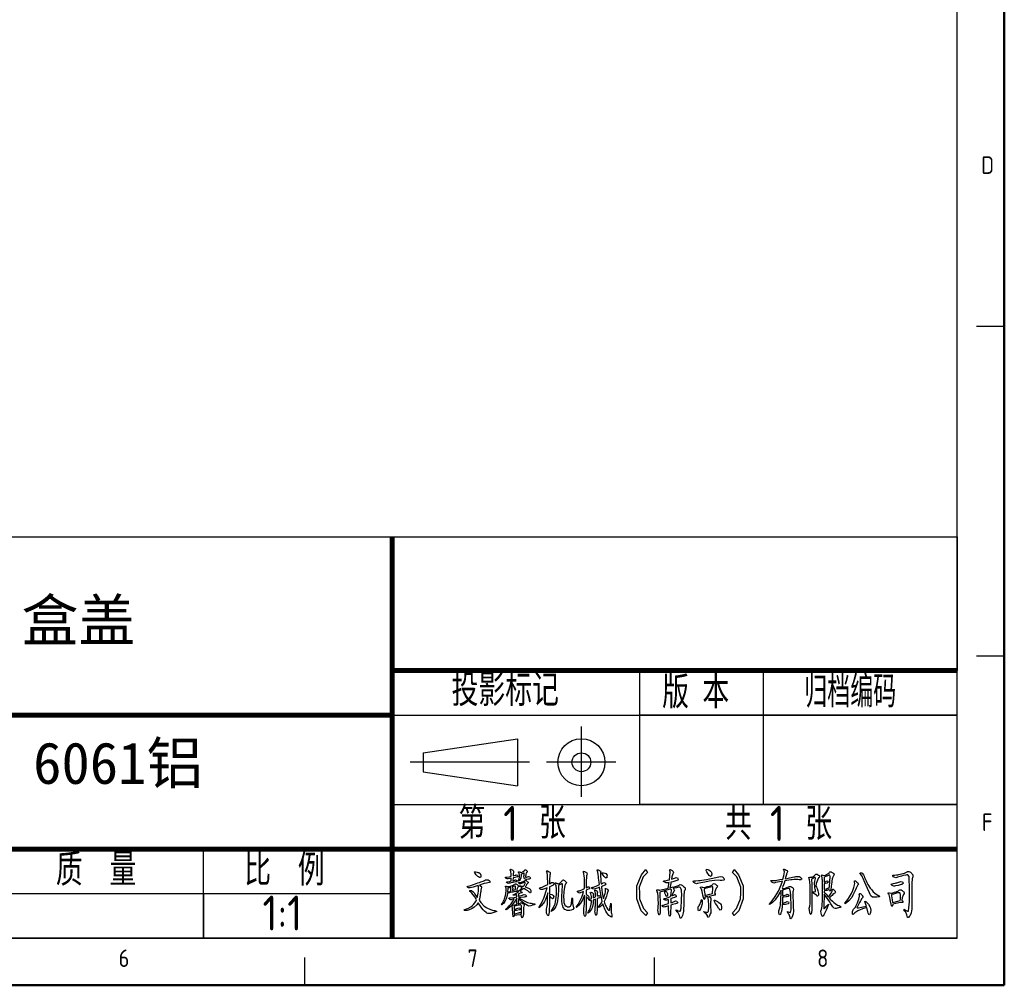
# Model space of a CAD drawing. Header units: millimetres. Extents: x 988 to 2668, y 368 to 1556.
# Tile 3 of 7: x 2077 to 2668, y 368 to 948. Entities that reach past the tile are written whole.
import ezdxf

# ---------------------------------------------------------------- set-up
doc = ezdxf.new("R2010")
doc.units = ezdxf.units.MM
doc.layers.add('10', color=7, linetype='Continuous')
doc.styles.add('LONG', font='gbenor.shx', dxfattribs={"bigfont": 'gbcbig.shx'})

msp = doc.modelspace()

# ---------------------------------------------------------------- linework, layer by layer
at = {"linetype": 'Continuous', "lineweight": 50}
for p, q in [((2668.11, 368.26), (2668.11, 1556.14)), ((988.11, 368.26), (2668.11, 368.26)), ((988.11, 368.26), (2668.11, 368.26))]:
    msp.add_line(p, q, dxfattribs=at)
at = {"color": 7, "linetype": 'Continuous'}
for p, q in [((2639.83, 396.55), (2639.83, 1527.86)), ((1621.64, 637.69), (2639.83, 637.69)), ((2449.29, 476.93), (2449.29, 557.31)), ((2523.54, 476.93), (2523.54, 557.31)), ((2300.43, 530.52), (2639.83, 530.52)), ((2639.83, 530.52), (2449.29, 530.52)), ((2449.29, 476.93), (2449.29, 530.52)), ((2523.54, 476.93), (2523.54, 530.52)), ((2319.16, 507.9), (2375.7, 516.38)), ((2375.7, 516.38), (2375.7, 488.11)), ((2319.16, 507.9), (2319.16, 496.6)), ((2319.16, 496.6), (2375.7, 488.11)), ((2300.43, 476.93), (2639.83, 476.93)), ((2639.83, 476.93), (2449.29, 476.93)), ((2187.3, 396.55), (2187.3, 450.13)), ((1621.64, 423.34), (2300.43, 423.34)), ((2187.3, 423.34), (2187.3, 396.55)), ((2187.3, 423.34), (2187.3, 396.55)), ((1101.24, 396.55), (2639.83, 396.55))]:
    msp.add_line(p, q, dxfattribs=at)
at = {"color": 2, "linetype": 'Continuous'}
for p, q in [((2651.31, 764.22), (2668.11, 764.22)), ((2300.43, 637.69), (2300.43, 557.31)), ((2300.43, 637.69), (2300.43, 530.52)), ((2639.83, 637.69), (2639.83, 557.31)), ((2651.31, 566.24), (2668.11, 566.24)), ((2300.43, 557.31), (2639.83, 557.31)), ((1961.04, 530.52), (2300.43, 530.52)), ((1961.04, 530.52), (2300.43, 530.52)), ((2300.43, 530.52), (2300.43, 450.13)), ((2639.83, 476.93), (2639.83, 530.52)), ((1961.04, 450.13), (2300.43, 450.13)), ((2074.17, 423.34), (2187.3, 423.34)), ((2187.3, 423.34), (2300.43, 423.34)), ((2300.43, 423.34), (2300.43, 396.55)), ((2074.17, 396.55), (2187.3, 396.55)), ((2187.3, 396.55), (2300.43, 396.55)), ((2248.11, 368.26), (2248.11, 385.06)), ((2458.11, 368.26), (2458.11, 385.06))]:
    msp.add_line(p, q, dxfattribs=at)
at = {"color": 1, "linetype": 'Continuous'}
for p, q in [((2414.24, 481.4), (2414.25, 523.79)), ((2382.91, 502.25), (2311.27, 502.25)), ((2434.83, 502.25), (2393.24, 502.25))]:
    msp.add_line(p, q, dxfattribs=at)
msp.add_line((2639.83, 396.55), (1621.64, 396.55))
at = {"color": 7, "linetype": 'Continuous', "const_width": 2.98}
for points in [[(2300.43, 396.55), (2300.43, 637.69)], [(2300.43, 557.31), (2639.83, 557.31)], [(1621.64, 530.52), (2300.43, 530.52)], [(1961.04, 450.13), (2639.83, 450.13)]]:
    msp.add_lwpolyline(points, dxfattribs=at)
at = {"color": 7, "linetype": 'Continuous'}
for radius in [14.13, 5.65]:
    msp.add_circle((2414.15, 502.25), radius, dxfattribs=at)
at = {"layer": '10'}
for points in [[(2373.02, 431.23), (2373.52, 431.29), (2374.21, 431.45), (2374.41, 431.55), (2374.61, 431.64), (2375.06, 431.45), (2375.31, 431.16), (2375.56, 430.87), (2375.42, 430.52), (2375.04, 430.46), (2374.66, 430.39), (2373.67, 430.2), (2373.07, 430.07), (2372.46, 429.95), (2371.39, 429.69), (2370.92, 429.56), (2370.45, 429.43), (2369.73, 429.56), (2369.48, 429.82), (2369.24, 430.07), (2369.33, 430.36), (2369.66, 430.39), (2370, 430.43), (2371.19, 430.71), (2372.04, 430.97), (2372.04, 432.63), (2371.27, 432.44), (2370.22, 432.22), (2369.93, 432.19), (2369.64, 432.15), (2369.06, 432.38), (2368.76, 432.63), (2368.47, 432.89), (2368.56, 433.18), (2368.94, 433.21), (2369.33, 433.24), (2370.87, 433.53), (2372.04, 433.79), (2371.99, 435), (2371.77, 436.67), (2371.59, 437.12), (2371.41, 437.56), (2371.5, 437.98), (2371.77, 437.95), (2372.04, 437.92), (2372.62, 437.66), (2372.93, 437.44), (2373.25, 437.21), (2373.47, 436.8), (2373.38, 436.6), (2373.29, 436.41), (2373.16, 435.13), (2373.11, 434.04), (2373.61, 434.17), (2374.41, 434.4), (2374.73, 434.49), (2375.04, 434.59), (2375.53, 434.43), (2375.71, 434.17), (2375.89, 433.91), (2375.89, 433.56), (2375.71, 433.47), (2375.53, 433.37), (2374.23, 433.08), (2373.11, 432.89), (2373.02, 431.23)], [(2377.95, 435.07), (2378, 434.17), (2377.82, 432.79), (2377.59, 432.31), (2377.37, 431.83), (2376.92, 431.19), (2376.7, 431.03), (2376.47, 430.87), (2376.41, 431.19), (2376.56, 431.67), (2376.72, 432.15), (2376.88, 433.21), (2376.88, 433.79), (2376.88, 434.43), (2376.7, 435.39), (2376.52, 435.71), (2376.34, 436.03), (2376.38, 436.35), (2376.61, 436.35), (2376.83, 436.35), (2377.33, 436.25), (2377.59, 436.16), (2377.86, 436.06), (2378.49, 436.16), (2378.85, 436.35), (2379.21, 436.54), (2379.72, 436.99), (2379.88, 437.24), (2380.04, 437.5), (2380.37, 437.69), (2380.55, 437.63), (2380.73, 437.56), (2381.14, 437.31), (2381.36, 437.12), (2381.58, 436.92), (2381.56, 436.41), (2381.31, 436.09), (2381.07, 435.77), (2380.78, 435.13), (2380.73, 434.81), (2380.69, 434.49), (2380.64, 433.85), (2380.64, 433.53), (2380.64, 433.27), (2381.23, 433.21), (2381.81, 433.4), (2382.39, 433.59), (2383.15, 433.43), (2383.33, 433.08), (2383.51, 432.73), (2383.24, 432.25), (2382.79, 432.12), (2382.35, 431.99), (2381.45, 431.9), (2381, 431.93), (2380.55, 431.96), (2379.97, 432.28), (2379.84, 432.57), (2379.7, 432.86), (2379.66, 433.75), (2379.75, 434.36), (2379.84, 434.97), (2379.79, 435.58), (2379.66, 435.58), (2379.52, 435.58), (2378.67, 435.32), (2377.95, 435.07)], [(2426, 429.18), (2426.27, 429.3), (2426.9, 429.62), (2427.26, 429.82), (2427.61, 430.01), (2428.24, 429.88), (2428.51, 429.56), (2428.78, 429.24), (2428.62, 428.7), (2428.2, 428.47), (2427.77, 428.25), (2426.76, 427.77), (2426.18, 427.51), (2426.45, 425.14), (2427.03, 421.56), (2427.35, 420.34), (2427.66, 421.11), (2428.11, 422.39), (2428.24, 422.9), (2428.38, 423.41), (2428.56, 424.31), (2428.6, 424.69), (2428.65, 425.08), (2428.62, 425.78), (2428.56, 426.1), (2428.49, 426.42), (2428.91, 426.46), (2429.41, 426.17), (2429.9, 425.88), (2430.26, 425.27), (2430.12, 424.95), (2429.99, 424.63), (2429.63, 423.51), (2429.41, 422.71), (2429.18, 421.91), (2428.38, 419.83), (2427.79, 418.55), (2428.06, 417.78), (2428.67, 416.31), (2429, 415.6), (2429.34, 414.9), (2430.01, 413.84), (2430.35, 413.49), (2430.68, 413.14), (2431.16, 413.59), (2431.29, 414.39), (2431.42, 415.19), (2431.67, 416.53), (2431.78, 417.08), (2431.9, 417.62), (2432.01, 416.82), (2432.01, 415.47), (2432.01, 414.13), (2432.12, 412.08), (2432.23, 411.38), (2432.34, 410.67), (2432.43, 409.71), (2432.41, 409.46), (2432.39, 409.2), (2431.76, 409.39), (2431.16, 409.84), (2430.55, 410.29), (2429.41, 411.73), (2428.87, 412.72), (2428.33, 413.71), (2427.39, 415.92), (2426.99, 417.14), (2426.4, 416.37), (2425.37, 415.38), (2424.93, 415.15), (2424.48, 414.93), (2424.45, 415.25), (2424.88, 415.79), (2425.31, 416.34), (2426.18, 417.84), (2426.63, 418.8), (2426.18, 420.79), (2425.42, 424.95), (2425.1, 427.13), (2424.34, 426.81), (2423.04, 426.33), (2422.51, 426.17), (2421.97, 426.01), (2421.03, 426.14), (2420.62, 426.42), (2420.22, 426.71), (2420.38, 427.1), (2420.94, 427.19), (2421.5, 427.29), (2423.49, 428.09), (2424.93, 428.79), (2424.75, 430.2), (2424.48, 432.67), (2424.39, 433.72), (2424.3, 434.78), (2424.01, 436.32), (2423.8, 436.8), (2423.6, 437.28), (2423.69, 437.69), (2423.98, 437.63), (2424.28, 437.56), (2424.93, 437.31), (2425.28, 437.12), (2425.64, 436.92), (2425.87, 436.48), (2425.73, 436.22), (2425.6, 435.96), (2425.55, 434.59), (2425.64, 433.47), (2425.73, 432.35), (2425.91, 430.2), (2426, 429.18)], [(2452.89, 437.76), (2453.88, 436.09), (2451.32, 433.4), (2448.86, 427.19), (2448.95, 423.67), (2448.99, 420.28), (2451.41, 414.39), (2453.79, 411.89), (2452.8, 410.22), (2450.07, 413.04), (2447.43, 420.15), (2447.52, 424.44), (2447.52, 427.96), (2450.2, 434.62), (2452.89, 437.76)], [(2468.22, 431.99), (2468.94, 432.19), (2470.13, 432.57), (2470.6, 432.76), (2471.07, 432.95), (2471.81, 432.79), (2472.08, 432.44), (2472.35, 432.09), (2472.01, 431.48), (2471.4, 431.23), (2470.8, 430.97), (2469.07, 430.46), (2467.95, 430.2), (2467.77, 429.37), (2467.46, 427.7), (2467.33, 426.87), (2468.67, 427.19), (2470.62, 427.67), (2471.23, 427.83), (2471.83, 427.99), (2472.79, 428.34), (2473.15, 428.54), (2473.51, 428.73), (2474.18, 428.7), (2474.5, 428.47), (2474.81, 428.25), (2475.55, 427.61), (2475.98, 427.19), (2476.4, 426.78), (2476.51, 425.82), (2476.2, 425.27), (2475.89, 424.73), (2475.57, 421.75), (2475.57, 419.32), (2475.57, 416.95), (2475.48, 413.68), (2475.39, 412.79), (2475.3, 411.89), (2474.83, 410.22), (2474.45, 409.46), (2474.07, 408.69), (2473.47, 408.69), (2473.24, 409.46), (2473.02, 410.22), (2472.23, 411.73), (2471.67, 412.46), (2471.11, 413.2), (2471.11, 413.65), (2471.67, 413.36), (2472.23, 413.07), (2473.02, 412.82), (2473.24, 412.85), (2473.47, 412.88), (2473.78, 413.46), (2473.87, 414), (2473.96, 414.55), (2474.12, 416.34), (2474.18, 417.59), (2474.25, 418.84), (2474.34, 421.04), (2474.36, 422.01), (2474.39, 422.97), (2474.32, 424.63), (2474.23, 425.33), (2474.14, 426.04), (2473.71, 426.87), (2473.38, 427), (2473.04, 427.13), (2472.23, 427.13), (2471.76, 427), (2471.29, 426.87), (2470.06, 426.55), (2469.3, 426.36), (2469.75, 425.98), (2469.99, 425.27), (2469.79, 424.95), (2469.59, 424.63), (2468.89, 423.16), (2468.4, 422.01), (2468.76, 422.13), (2469.45, 422.42), (2469.79, 422.58), (2470.13, 422.74), (2470.69, 422.58), (2470.91, 422.26), (2471.14, 421.94), (2470.96, 421.43), (2470.55, 421.24), (2470.15, 421.04), (2468.67, 420.53), (2467.59, 420.21), (2467.77, 419.83), (2467.91, 419.19), (2467.86, 418.93), (2467.82, 418.68), (2467.77, 418.1), (2467.77, 417.78), (2468.58, 418.1), (2469.79, 418.61), (2470.19, 418.8), (2470.6, 419), (2471.36, 418.8), (2471.72, 418.42), (2472.08, 418.04), (2471.83, 417.52), (2471.23, 417.4), (2470.62, 417.27), (2468.89, 416.82), (2467.77, 416.5), (2467.77, 414.96), (2467.71, 412.62), (2467.64, 411.82), (2467.57, 411.02), (2467.37, 410.06), (2467.24, 409.9), (2467.1, 409.74), (2466.86, 410.35), (2466.74, 411.12), (2466.63, 411.89), (2466.52, 414.39), (2466.52, 416.11), (2465.76, 415.86), (2464.64, 415.47), (2464.28, 415.35), (2463.92, 415.22), (2463.22, 415.38), (2462.89, 415.67), (2462.55, 415.95), (2462.6, 416.31), (2462.98, 416.37), (2463.36, 416.43), (2465.13, 416.95), (2466.52, 417.4), (2466.52, 418.1), (2466.43, 419.32), (2466.34, 419.83), (2465.89, 419.64), (2465.2, 419.41), (2464.95, 419.38), (2464.7, 419.35), (2464.14, 419.54), (2463.83, 419.76), (2463.52, 419.99), (2463.65, 420.31), (2464.1, 420.4), (2464.55, 420.5), (2466.3, 421.11), (2467.59, 421.62), (2468, 423.29), (2468.18, 425.53), (2467.95, 426.1), (2466.56, 425.78), (2463.2, 424.89), (2461.23, 424.31), (2461.28, 422.33), (2461.36, 418.39), (2461.41, 416.43), (2461.45, 414.48), (2461.36, 411.89), (2461.23, 411.25), (2461.1, 410.61), (2460.71, 410.7), (2460.47, 411.44), (2460.22, 412.18), (2460.09, 413.68), (2460.2, 414.45), (2460.31, 415.22), (2460.38, 417.78), (2460.33, 419.57), (2460.29, 421.37), (2459.95, 423.77), (2459.66, 424.37), (2459.37, 424.98), (2459.39, 425.59), (2459.71, 425.59), (2460.02, 425.59), (2460.6, 425.53), (2460.87, 425.46), (2461.14, 425.4), (2463.83, 425.98), (2466.25, 426.62), (2466.43, 427.64), (2466.7, 429.3), (2466.79, 429.95), (2466.34, 429.88), (2465.58, 429.85), (2465.26, 429.88), (2464.95, 429.91), (2464.23, 430.17), (2463.83, 430.39), (2463.43, 430.62), (2463.47, 430.91), (2463.92, 430.97), (2464.37, 431.03), (2465.89, 431.35), (2466.97, 431.61), (2467.28, 433.79), (2467.39, 436.48), (2467.19, 436.99), (2466.99, 437.5), (2467.17, 437.88), (2467.55, 437.76), (2467.93, 437.63), (2468.65, 437.21), (2468.98, 436.92), (2469.32, 436.64), (2469.43, 436), (2469.21, 435.64), (2468.98, 435.29), (2468.49, 433.47), (2468.22, 431.99)], [(2489.56, 436.35), (2489.11, 437.24), (2489.36, 437.95), (2490.05, 437.76), (2490.74, 437.56), (2491.71, 436.92), (2491.98, 436.48), (2492.25, 436.03), (2492.43, 435.04), (2492.34, 434.49), (2492.25, 433.95), (2491.75, 433.69), (2491.35, 433.98), (2490.95, 434.27), (2490.05, 435.45), (2489.56, 436.35)], [(2505.87, 437.76), (2508.56, 434.62), (2511.25, 427.96), (2511.25, 424.44), (2511.34, 420.15), (2508.7, 413.04), (2505.96, 410.22), (2504.98, 411.89), (2507.35, 414.39), (2509.77, 420.28), (2509.82, 423.67), (2509.91, 427.19), (2507.44, 433.4), (2504.89, 436.09), (2505.87, 437.76)], [(2534.92, 422.13), (2535.41, 422.2), (2536.51, 422.49), (2537.11, 422.71), (2537.72, 422.93), (2538.48, 422.84), (2538.64, 422.52), (2538.79, 422.2), (2538.37, 421.72), (2537.78, 421.56), (2537.2, 421.4), (2535.77, 421.24), (2534.92, 421.24), (2534.92, 420.4), (2534.83, 418.68), (2534.74, 417.78), (2535.54, 417.84), (2536.82, 418.13), (2537.29, 418.36), (2537.76, 418.58), (2538.46, 418.45), (2538.68, 418.1), (2538.9, 417.75), (2538.32, 417.2), (2537.52, 417.01), (2536.71, 416.82), (2535.32, 416.88), (2534.74, 417.14), (2534.65, 415.35), (2534.27, 412.66), (2533.97, 411.76), (2533.68, 410.86), (2533.19, 410.54), (2532.99, 411.12), (2532.79, 411.7), (2532.79, 412.91), (2532.99, 413.55), (2533.19, 414.19), (2533.5, 415.67), (2533.62, 416.5), (2533.73, 417.33), (2533.91, 419.67), (2533.97, 421.17), (2534.04, 422.68), (2534.06, 424.76), (2534.02, 425.33), (2533.3, 423.93), (2531.89, 421.56), (2531.2, 420.6), (2530.5, 419.64), (2528.91, 418.04), (2528.01, 417.4), (2527.12, 416.75), (2527.07, 417.08), (2527.92, 418.04), (2528.78, 419), (2530.57, 421.59), (2531.51, 423.22), (2532.45, 424.85), (2534.15, 428.66), (2534.92, 430.84), (2533.03, 430.52), (2530.68, 430.04), (2530.21, 429.88), (2529.74, 429.72), (2528.86, 429.95), (2528.46, 430.33), (2528.06, 430.71), (2527.86, 431.13), (2528.06, 431.16), (2528.26, 431.19), (2529.18, 431.26), (2529.9, 431.29), (2530.61, 431.32), (2533.26, 431.74), (2535.18, 432.12), (2535.72, 434.04), (2536.06, 436.48), (2535.86, 436.99), (2535.66, 437.5), (2535.59, 438.01), (2535.72, 438.01), (2535.9, 438.01), (2536.6, 437.76), (2537.11, 437.5), (2537.63, 437.24), (2537.99, 436.7), (2537.83, 436.41), (2537.67, 436.12), (2537.38, 435.32), (2537.25, 434.81), (2537.11, 434.3), (2536.75, 433.02), (2536.53, 432.25), (2537.43, 432.44), (2539.2, 432.83), (2540.07, 433.02), (2540.94, 433.21), (2542.33, 433.5), (2542.85, 433.59), (2543.36, 433.69), (2544.35, 433.69), (2544.82, 433.59), (2545.29, 433.5), (2545.99, 433.02), (2546.21, 432.63), (2546.43, 432.25), (2546.39, 431.8), (2546.12, 431.74), (2545.85, 431.67), (2544.87, 431.67), (2544.15, 431.74), (2543.43, 431.8), (2541.75, 431.77), (2540.79, 431.67), (2539.82, 431.58), (2537.56, 431.23), (2536.26, 430.97), (2535.86, 429.69), (2535.05, 427.58), (2534.65, 426.74), (2534.83, 426.42), (2535.83, 426.39), (2536.66, 426.68), (2537.49, 426.97), (2538.59, 427.38), (2538.86, 427.51), (2539.13, 427.64), (2539.71, 427.64), (2540.03, 427.51), (2540.34, 427.38), (2540.9, 427.06), (2541.15, 426.87), (2541.39, 426.68), (2541.48, 425.78), (2541.33, 425.08), (2541.17, 424.37), (2541.06, 422.81), (2541.1, 421.94), (2541.15, 421.08), (2541.24, 419.06), (2541.28, 417.91), (2541.33, 416.75), (2541.41, 414.67), (2541.46, 413.75), (2541.5, 412.82), (2541.37, 411.28), (2541.19, 410.67), (2541.01, 410.06), (2540.54, 409.07), (2540.25, 408.69), (2539.96, 408.3), (2539.58, 408.46), (2539.49, 409.01), (2539.4, 409.55), (2538.86, 410.77), (2538.41, 411.44), (2537.96, 412.11), (2537.9, 412.62), (2538.28, 412.46), (2538.66, 412.3), (2539.29, 412.11), (2539.53, 412.08), (2539.78, 412.05), (2540.03, 413.68), (2540.03, 415.35), (2540.03, 417.08), (2539.94, 420.6), (2539.85, 422.39), (2539.76, 424.18), (2539.35, 426.1), (2539.04, 426.23), (2538.73, 426.36), (2536.66, 425.98), (2534.92, 425.46), (2534.92, 422.13)], [(2352.94, 428.41), (2353.66, 427.83), (2354.27, 427), (2354.15, 426.74), (2354.04, 426.49), (2353.82, 425.46), (2353.71, 424.69), (2353.59, 423.93), (2353.39, 422.58), (2353.3, 422.01), (2353.21, 421.43), (2352.9, 420.08), (2352.67, 419.32), (2353.79, 417.97), (2355.57, 416.11), (2356.21, 415.6), (2356.86, 415.09), (2358.16, 414.35), (2358.81, 414.13), (2359.46, 413.91), (2360.81, 413.49), (2361.5, 413.3), (2362.2, 413.11), (2363.05, 412.82), (2363.21, 412.72), (2363.36, 412.62), (2362.24, 412.14), (2360.97, 411.76), (2359.69, 411.38), (2357.92, 411.31), (2357.43, 411.63), (2356.93, 411.95), (2356.04, 412.72), (2355.63, 413.17), (2355.23, 413.62), (2354.42, 414.64), (2354.02, 415.22), (2352.14, 417.91), (2351.28, 416.69), (2349.54, 414.96), (2348.64, 414.45), (2347.74, 413.94), (2346.2, 413.36), (2345.55, 413.3), (2344.9, 413.23), (2344, 413.27), (2343.75, 413.36), (2343.51, 413.46), (2344.18, 413.84), (2345.1, 414.13), (2346.02, 414.42), (2347.77, 415.41), (2348.6, 416.11), (2349.42, 416.82), (2350.7, 418.55), (2351.15, 419.57), (2350.07, 421.37), (2348.39, 423.67), (2347.79, 424.18), (2347.18, 424.69), (2347.07, 425.21), (2347.56, 425.21), (2348.1, 425.21), (2349.16, 424.47), (2349.67, 423.73), (2350.19, 423), (2351.15, 421.56), (2351.6, 420.85), (2351.82, 421.56), (2352.16, 423.57), (2352.27, 424.89), (2352.38, 426.2), (2352.32, 427.9), (2352.14, 428.28), (2351.02, 427.9), (2349.07, 427.26), (2348.24, 427), (2347.41, 426.74), (2346.26, 426.78), (2345.95, 427.06), (2345.64, 427.35), (2345.61, 427.67), (2345.91, 427.7), (2346.2, 427.74), (2347.65, 428.18), (2348.82, 428.6), (2349.98, 429.02), (2352.02, 429.75), (2352.9, 430.07), (2353.77, 430.39), (2355.07, 430.91), (2355.5, 431.1), (2355.92, 431.29), (2356.57, 431.55), (2356.8, 431.61), (2357.02, 431.67), (2357.56, 431.71), (2357.87, 431.67), (2358.19, 431.64), (2358.81, 431.26), (2359.13, 430.91), (2359.44, 430.55), (2358.9, 430.04), (2358.05, 429.88), (2357.2, 429.72), (2355.77, 429.4), (2355.18, 429.24), (2354.6, 429.08), (2353.48, 428.66), (2352.94, 428.41)], [(2352.05, 436.09), (2352.54, 435.96), (2353.26, 435.39), (2353.48, 434.94), (2353.71, 434.49), (2353.79, 433.69), (2353.66, 433.34), (2353.53, 432.99), (2352.92, 432.99), (2352.45, 433.34), (2351.98, 433.69), (2351.04, 434.62), (2350.57, 435.2), (2350.1, 435.77), (2349.98, 436.35), (2350.34, 436.35), (2350.75, 436.35), (2351.6, 436.22), (2352.05, 436.09)], [(2394.9, 423.03), (2395.48, 423.09), (2396.44, 422.87), (2396.82, 422.58), (2397.2, 422.29), (2397.5, 421.53), (2397.41, 421.04), (2397.32, 420.56), (2396.85, 420.31), (2396.46, 420.53), (2396.08, 420.76), (2395.3, 421.69), (2394.9, 422.39), (2394.9, 417.84), (2394.74, 412.27), (2394.58, 411.25), (2394.42, 410.22), (2393.93, 410.03), (2393.6, 410.86), (2393.26, 411.7), (2393.1, 413.33), (2393.28, 414.13), (2393.46, 414.93), (2393.69, 416.75), (2393.73, 417.78), (2393.77, 418.8), (2393.86, 421.81), (2393.91, 423.8), (2393.51, 422.33), (2392.5, 419.76), (2391.89, 418.68), (2391.29, 417.59), (2390.08, 415.95), (2389.47, 415.41), (2388.87, 414.87), (2388.82, 415.28), (2389.38, 416.24), (2389.94, 417.2), (2391, 419.38), (2391.49, 420.6), (2391.98, 421.81), (2393.01, 424.95), (2393.55, 426.87), (2393.01, 426.62), (2391.91, 426.17), (2391.35, 425.98), (2390.79, 425.78), (2389.81, 425.85), (2389.38, 426.1), (2388.96, 426.36), (2389.2, 426.84), (2389.88, 427.06), (2390.55, 427.29), (2392.56, 428.22), (2393.91, 428.92), (2393.91, 430.33), (2393.86, 432.67), (2393.82, 433.59), (2393.77, 434.52), (2393.55, 435.9), (2393.37, 436.35), (2393.19, 436.8), (2393.42, 437.12), (2393.82, 436.99), (2394.22, 436.86), (2394.87, 436.51), (2395.12, 436.28), (2395.37, 436.06), (2395.48, 435.39), (2395.34, 434.94), (2395.21, 434.49), (2395.03, 431.67), (2394.99, 429.3), (2395.34, 429.5), (2395.97, 429.82), (2396.24, 429.95), (2396.51, 430.07), (2397.05, 430.01), (2397.32, 429.82), (2397.58, 429.62), (2397.63, 429.11), (2397.41, 428.79), (2397.18, 428.47), (2395.97, 427.77), (2394.99, 427.38), (2394.99, 426.81), (2394.94, 424.63), (2394.9, 423.03)], [(2416.05, 426.49), (2416.05, 428.54), (2415.98, 431.67), (2415.92, 432.76), (2415.85, 433.85), (2415.63, 435.42), (2415.47, 435.9), (2415.31, 436.38), (2415.47, 436.76), (2415.78, 436.67), (2416.1, 436.57), (2416.72, 436.25), (2417.04, 436.03), (2417.35, 435.8), (2417.51, 435.07), (2417.35, 434.56), (2417.19, 434.04), (2416.99, 430.2), (2416.95, 426.87), (2417.84, 427.26), (2418.07, 427.38), (2418.54, 427.35), (2418.78, 427.19), (2419.03, 427.03), (2419.1, 426.68), (2418.92, 426.49), (2418.74, 426.3), (2417.75, 425.78), (2416.95, 425.46), (2416.95, 422.77), (2417.4, 422.65), (2418.05, 422.26), (2418.25, 422.01), (2418.45, 421.75), (2418.61, 421.17), (2418.56, 420.85), (2418.52, 420.53), (2418.22, 420.37), (2417.98, 420.53), (2417.73, 420.69), (2417.22, 421.24), (2416.95, 421.62), (2416.95, 414.96), (2416.95, 413.68), (2416.88, 411.86), (2416.81, 411.31), (2416.75, 410.77), (2416.57, 410), (2416.45, 409.78), (2416.34, 409.55), (2416.03, 410), (2415.83, 410.67), (2415.63, 411.34), (2415.51, 412.72), (2415.6, 413.43), (2415.69, 414.13), (2415.85, 415.92), (2415.92, 417.01), (2415.98, 418.1), (2416.05, 420.79), (2416.05, 422.39), (2415.65, 421.43), (2414.71, 419.54), (2414.17, 418.61), (2413.63, 417.68), (2412.44, 416.15), (2411.79, 415.54), (2411.14, 414.93), (2411.03, 415.12), (2411.57, 415.92), (2412.11, 416.72), (2413.2, 418.77), (2413.76, 420.02), (2414.33, 421.27), (2415.11, 423.54), (2415.33, 424.57), (2414.71, 424.31), (2413.79, 423.93), (2413.5, 423.8), (2413.2, 423.67), (2412.53, 423.83), (2412.15, 424.12), (2411.77, 424.41), (2411.9, 424.82), (2412.42, 424.95), (2412.94, 425.08), (2414.75, 425.85), (2416.05, 426.49)], [(2427.88, 433.66), (2427.17, 434.43), (2426.52, 435.39), (2426.58, 435.58), (2426.65, 435.77), (2427.44, 435.77), (2428.15, 435.58), (2428.87, 435.39), (2429.54, 434.43), (2429.5, 433.66), (2429.45, 432.89), (2428.65, 432.89), (2427.88, 433.66)], [(2485.52, 431.23), (2486.51, 431.35), (2489.33, 431.87), (2491.17, 432.25), (2493.01, 432.63), (2495.72, 433.21), (2496.59, 433.4), (2497.47, 433.59), (2498.79, 433.4), (2499.24, 433.02), (2499.69, 432.63), (2499.96, 431.96), (2499.78, 431.67), (2499.6, 431.39), (2498.45, 431.19), (2497.49, 431.29), (2496.53, 431.39), (2494.02, 431.26), (2492.47, 431.03), (2490.92, 430.81), (2488.19, 430.33), (2487, 430.07), (2485.81, 429.82), (2484.16, 429.46), (2483.69, 429.37), (2483.21, 429.27), (2482.25, 429.62), (2481.76, 430.07), (2481.27, 430.52), (2481.47, 431), (2482.16, 431.03), (2482.86, 431.07), (2484.54, 431.16), (2485.52, 431.23)], [(2554.46, 424.57), (2554.64, 424.69), (2554.68, 425.46), (2554.55, 426.1), (2554.41, 426.74), (2554.23, 428.06), (2554.19, 428.73), (2554.14, 429.4), (2554.3, 430.84), (2554.5, 431.61), (2554.7, 432.38), (2554.61, 433.08), (2554.32, 433.02), (2554.03, 432.95), (2553.07, 432.51), (2552.4, 432.12), (2552.44, 428.92), (2552.51, 423.61), (2552.53, 421.49), (2552.55, 419.38), (2552.55, 416.02), (2552.53, 414.77), (2552.51, 413.52), (2552.33, 411.76), (2552.17, 411.25), (2552.01, 410.74), (2551.61, 411.18), (2551.37, 412.14), (2551.12, 413.11), (2551.01, 414.64), (2551.14, 415.22), (2551.28, 415.79), (2551.43, 417.36), (2551.45, 418.36), (2551.48, 419.35), (2551.5, 421.3), (2551.5, 422.26), (2551.5, 426.1), (2551.5, 427.06), (2551.45, 428.86), (2551.41, 429.69), (2551.37, 430.52), (2551.21, 431.61), (2551.1, 431.87), (2550.98, 432.12), (2550.83, 432.6), (2550.78, 432.83), (2550.74, 433.05), (2551.23, 433.21), (2551.77, 433.15), (2551.99, 433.15), (2552.51, 433.27), (2552.8, 433.4), (2553.09, 433.53), (2553.65, 433.85), (2553.92, 434.04), (2554.19, 434.24), (2554.61, 434.62), (2554.77, 434.81), (2554.93, 435), (2555.38, 435.07), (2555.67, 434.94), (2555.96, 434.81), (2556.54, 434.43), (2556.83, 434.17), (2557.12, 433.91), (2557.12, 433.37), (2556.83, 433.08), (2556.54, 432.79), (2555.85, 431.51), (2555.44, 430.52), (2555.04, 429.53), (2554.97, 427.83), (2555.31, 427.13), (2555.65, 426.42), (2556.16, 424.98), (2556.34, 424.25), (2556.52, 423.51), (2556.52, 422.45), (2556.34, 422.13), (2556.16, 421.81), (2555.74, 421.78), (2555.49, 422.07), (2555.24, 422.36), (2554.39, 423.03), (2553.79, 423.41), (2553.18, 423.8), (2552.78, 424.25), (2552.98, 424.31), (2553.18, 424.37), (2553.92, 424.5), (2554.46, 424.57)], [(2562.88, 425.72), (2562.57, 425.59), (2561.88, 425.37), (2561.49, 425.27), (2561.11, 425.17), (2560.28, 424.95), (2559.84, 424.82), (2559.84, 423.8), (2560.24, 423.73), (2560.87, 423.38), (2561.09, 423.09), (2561.32, 422.81), (2562.03, 421.88), (2562.53, 421.24), (2563.78, 423.03), (2564.14, 423.54), (2564.59, 424.44), (2564.68, 424.82), (2564.77, 425.21), (2564.88, 425.75), (2564.9, 425.91), (2564.92, 426.07), (2565.3, 425.94), (2565.66, 425.66), (2566.02, 425.37), (2566.49, 424.82), (2566.6, 424.57), (2566.72, 424.31), (2566.54, 423.86), (2566.25, 423.67), (2565.95, 423.48), (2565.17, 422.77), (2564.68, 422.26), (2564.18, 421.75), (2563.33, 420.98), (2562.97, 420.72), (2563.56, 420.08), (2564.92, 418.77), (2565.71, 418.1), (2566.49, 417.43), (2568.02, 416.47), (2568.76, 416.18), (2569.5, 415.89), (2570.17, 415.51), (2570.1, 415.41), (2570.03, 415.31), (2569.52, 415.09), (2569.07, 414.96), (2568.62, 414.83), (2567.66, 414.61), (2567.14, 414.51), (2566.63, 414.42), (2565.8, 414.71), (2565.48, 415.09), (2565.17, 415.47), (2563.96, 417.27), (2563.06, 418.68), (2562.17, 420.08), (2560.55, 422.26), (2559.84, 423.03), (2559.84, 420.85), (2559.79, 418.04), (2559.75, 417.4), (2559.66, 414.96), (2559.66, 414.39), (2559.99, 414.23), (2560.33, 414.64), (2560.67, 415.06), (2561.47, 415.95), (2561.94, 416.43), (2562.41, 416.91), (2562.73, 417.04), (2562.57, 416.69), (2562.41, 416.34), (2561.65, 414.74), (2561.05, 413.49), (2560.44, 412.24), (2559.66, 410.51), (2559.48, 410.03), (2559.3, 409.55), (2558.76, 409.9), (2558.4, 410.74), (2558.04, 411.57), (2557.91, 412.88), (2558.13, 413.36), (2558.36, 413.84), (2558.69, 415.79), (2558.81, 417.27), (2558.92, 418.74), (2559.03, 422.84), (2559.03, 425.46), (2559.03, 428.09), (2558.92, 431.42), (2558.81, 432.12), (2558.69, 432.83), (2558.49, 433.85), (2558.4, 434.17), (2558.31, 434.49), (2558.67, 434.62), (2559.12, 434.43), (2559.57, 434.24), (2560.71, 434.46), (2561.4, 434.88), (2562.1, 435.29), (2562.97, 435.93), (2563.15, 436.16), (2563.33, 436.38), (2563.8, 436.51), (2564.09, 436.41), (2564.39, 436.32), (2565.04, 435.93), (2565.39, 435.64), (2565.75, 435.36), (2565.91, 434.75), (2565.71, 434.43), (2565.51, 434.11), (2565.15, 433.27), (2564.99, 432.76), (2564.83, 432.25), (2564.59, 430.91), (2564.5, 430.07), (2564.41, 429.24), (2564.18, 427.67), (2564.05, 426.94), (2563.91, 426.2), (2563.67, 425.24), (2563.56, 425.01), (2563.44, 424.79), (2563.11, 425.14), (2562.88, 425.72)], [(2559.84, 425.85), (2560.37, 425.98), (2561.29, 426.3), (2561.67, 426.49), (2562.05, 426.68), (2562.57, 426.78), (2562.7, 426.68), (2562.84, 426.58), (2563.06, 427.54), (2563.15, 428.6), (2563.24, 429.66), (2563.4, 431.67), (2563.47, 432.63), (2563.53, 433.59), (2563.24, 434.46), (2562.88, 434.36), (2562.53, 434.27), (2561, 433.72), (2559.84, 433.27), (2559.84, 430.2), (2560.19, 430.33), (2560.89, 430.62), (2561.23, 430.78), (2561.56, 430.94), (2562.05, 430.84), (2562.21, 430.59), (2562.37, 430.33), (2562.17, 429.91), (2561.81, 429.75), (2561.45, 429.59), (2560.46, 429.37), (2559.84, 429.3)], [(2582.34, 435.84), (2582.74, 435.71), (2583.5, 434.72), (2583.86, 433.85), (2584.22, 432.99), (2585.12, 431.03), (2585.65, 429.95), (2586.19, 428.86), (2587.6, 426.68), (2588.48, 425.59), (2589.35, 424.5), (2591.17, 422.97), (2592.11, 422.52), (2593.05, 422.07), (2593.21, 421.49), (2592.42, 421.37), (2591.64, 421.24), (2590.2, 421.14), (2589.55, 421.17), (2588.9, 421.2), (2587.87, 422.07), (2587.49, 422.9), (2587.11, 423.73), (2585.94, 426.39), (2585.16, 428.22), (2584.38, 430.04), (2583.3, 432.51), (2583.01, 433.15), (2582.72, 433.79), (2582.04, 434.78), (2581.66, 435.13), (2581.28, 435.48), (2581.62, 435.84), (2582.34, 435.84)], [(2601.61, 433.53), (2601.16, 433.98), (2601.21, 434.43), (2601.7, 434.43), (2602.19, 434.43), (2603.4, 434.56), (2604.12, 434.68), (2604.84, 434.81), (2606.41, 435.2), (2607.26, 435.45), (2608.11, 435.71), (2609.32, 436.22), (2609.68, 436.48), (2610.04, 436.73), (2610.84, 436.73), (2611.29, 436.48), (2611.74, 436.22), (2612.52, 435.52), (2612.86, 435.07), (2613.2, 434.62), (2613.26, 433.53), (2612.99, 432.89), (2612.72, 432.25), (2612.48, 429.62), (2612.5, 427.64), (2612.52, 425.66), (2612.57, 421.49), (2612.59, 419.32), (2612.61, 417.14), (2612.48, 413.94), (2612.32, 412.91), (2612.16, 411.89), (2611.54, 410.22), (2611.07, 409.58), (2610.6, 408.94), (2609.95, 409.07), (2609.77, 409.84), (2609.59, 410.61), (2608.89, 412.11), (2608.38, 412.85), (2607.86, 413.59), (2607.93, 413.94), (2608.51, 413.55), (2609.09, 413.17), (2609.95, 412.82), (2610.21, 412.85), (2610.48, 412.88), (2610.86, 414.77), (2610.98, 416.63), (2611.09, 418.48), (2611.18, 422.84), (2611.16, 425.33), (2611.13, 427.83), (2611.04, 431.45), (2610.98, 432.57), (2610.91, 433.69), (2610.19, 434.72), (2609.54, 434.62), (2608.89, 434.52), (2607.3, 434.17), (2606.36, 433.91), (2605.42, 433.66), (2603.98, 433.24), (2603.49, 433.08), (2603, 432.92), (2602.06, 433.15), (2601.61, 433.53)], [(2375.35, 425.59), (2375.67, 425.21), (2375.56, 424.76), (2375.13, 424.69), (2374.7, 424.63), (2373.67, 424.44), (2373.07, 424.31), (2372.46, 424.18), (2371.45, 423.93), (2371.05, 423.8), (2369.71, 423.54), (2369.57, 422.26), (2369.03, 420.18), (2368.63, 419.38), (2368.23, 418.58), (2367.31, 417.36), (2366.79, 416.95), (2366.28, 416.53), (2366.08, 416.59), (2366.39, 417.08), (2366.7, 417.56), (2367.35, 418.74), (2367.69, 419.44), (2368.03, 420.15), (2368.56, 422.17), (2368.76, 423.48), (2368.97, 424.79), (2368.97, 426.55), (2368.76, 427), (2368.56, 427.45), (2368.59, 427.86), (2368.81, 427.83), (2369.03, 427.8), (2369.39, 427.7), (2369.53, 427.64), (2369.66, 427.58), (2370.2, 427.58), (2370.6, 427.64), (2371.01, 427.7), (2372.08, 428.02), (2372.75, 428.28), (2373.43, 428.54), (2374.21, 428.92), (2374.32, 429.05), (2374.43, 429.18), (2374.86, 429.14), (2375.17, 428.98), (2375.49, 428.82), (2376, 428.44), (2376.21, 428.22), (2376.41, 427.99), (2376.41, 427.61), (2376.21, 427.45), (2376, 427.29), (2375.58, 426.36), (2375.35, 425.59)], [(2380.37, 427.38), (2381.4, 427.06), (2382.75, 426.49), (2383.06, 426.23), (2383.38, 425.98), (2383.71, 425.21), (2383.73, 424.69), (2383.76, 424.18), (2383.62, 423.73), (2383.47, 423.8), (2383.31, 423.86), (2382.75, 424.28), (2382.35, 424.63), (2381.94, 424.98), (2380.51, 425.91), (2379.48, 426.49), (2379.07, 426.1), (2378.36, 425.53), (2378.04, 425.33), (2377.86, 425.21), (2377.46, 425.08), (2377.24, 425.08), (2377.37, 425.01), (2377.64, 424.82), (2377.77, 424.69), (2378.31, 424.31), (2378.56, 423.86), (2378.27, 423.8), (2377.98, 423.73), (2377.01, 423.41), (2376.34, 423.16), (2376.47, 422.84), (2376.47, 422.07), (2376.34, 421.62), (2377.28, 421.94), (2378.74, 422.45), (2379.25, 422.65), (2379.77, 422.84), (2380.6, 422.65), (2380.91, 422.26), (2381.23, 421.88), (2380.96, 421.43), (2380.37, 421.37), (2379.79, 421.3), (2377.82, 421.04), (2376.43, 420.85), (2377.91, 419.96), (2380.22, 418.74), (2381.05, 418.42), (2381.87, 418.1), (2383.33, 417.65), (2383.96, 417.52), (2384.59, 417.4), (2385.6, 417.2), (2385.98, 417.14), (2386.36, 417.08), (2385.77, 416.69), (2384.81, 416.37), (2383.85, 416.05), (2382.55, 415.89), (2382.21, 416.05), (2381.87, 416.21), (2380.87, 416.79), (2380.19, 417.2), (2379.52, 417.62), (2377.59, 419.12), (2376.34, 420.21), (2376.34, 419.19), (2376.25, 417.72), (2376.16, 417.27), (2376.65, 417.4), (2377.33, 417.65), (2377.5, 417.78), (2377.68, 417.91), (2378.4, 417.75), (2378.94, 417.46), (2379.48, 417.17), (2379.86, 416.53), (2379.7, 416.18), (2379.54, 415.83), (2379.39, 414.96), (2379.39, 414.45), (2379.39, 414), (2379.36, 412.62), (2379.34, 411.7), (2379.32, 410.77), (2379.07, 409.46), (2378.85, 409.07), (2378.63, 408.69), (2378.18, 409.52), (2377.95, 410.74), (2377.46, 410.67), (2375.35, 410.42), (2373.74, 410.22), (2373.52, 409.52), (2373.2, 409.46), (2373.11, 410.1), (2373.02, 410.74), (2372.89, 412.4), (2372.84, 413.43), (2372.8, 414.45), (2372.48, 415.86), (2372.22, 416.24), (2371.45, 415.35), (2370.02, 414.16), (2369.35, 413.87), (2368.68, 413.59), (2368.59, 413.81), (2369.17, 414.32), (2369.75, 414.83), (2370.85, 415.95), (2371.36, 416.56), (2371.88, 417.17), (2373.11, 419), (2373.83, 420.21), (2373.2, 420.02), (2372.31, 419.76), (2372.04, 419.7), (2371.77, 419.64), (2371.21, 419.86), (2370.92, 420.15), (2370.62, 420.44), (2370.74, 420.72), (2371.14, 420.72), (2371.54, 420.72), (2373.7, 421.04), (2375.44, 421.37), (2375.44, 421.69), (2375.4, 422.33), (2375.35, 422.65), (2374.5, 422.52), (2373.43, 422.42), (2373.2, 422.45), (2372.98, 422.49), (2373.2, 422.71), (2373.65, 422.9), (2374.1, 423.09), (2374.99, 423.54), (2375.44, 423.8), (2375.89, 424.05), (2376.43, 424.63), (2376.52, 424.95), (2376.56, 425.08), (2376.65, 425.21), (2376.7, 425.21), (2376.74, 425.21), (2376.97, 425.33), (2377.15, 425.46), (2377.46, 425.72), (2378.22, 426.49), (2378.67, 427), (2378.31, 427.19), (2377.59, 427.48), (2377.24, 427.58), (2376.88, 427.67), (2376.65, 427.86), (2376.79, 427.96), (2376.92, 428.06), (2377.33, 428.12), (2377.59, 428.09), (2377.86, 428.06), (2378.72, 427.9), (2379.3, 427.77), (2379.7, 428.28), (2380.19, 429.11), (2380.28, 429.43), (2380.37, 429.75), (2380.13, 430.01), (2379.79, 429.95), (2379.45, 429.88), (2378.6, 429.62), (2378.09, 429.43), (2377.57, 429.24), (2376.81, 429.3), (2376.56, 429.56), (2376.32, 429.82), (2376.43, 430.07), (2376.79, 430.07), (2377.19, 430.07), (2378.13, 430.27), (2378.67, 430.46), (2379.21, 430.65), (2379.93, 430.97), (2380.1, 431.1), (2380.28, 431.23), (2380.71, 431.26), (2380.96, 431.16), (2381.2, 431.07), (2381.67, 430.71), (2381.9, 430.46), (2382.12, 430.2), (2382.14, 429.78), (2381.94, 429.62), (2381.74, 429.46), (2381.4, 429.08), (2381.27, 428.86), (2381.14, 428.63), (2380.69, 427.9), (2380.37, 427.38)], [(2369.89, 426.62), (2369.89, 425.98), (2369.84, 424.82), (2369.8, 424.31), (2370.29, 424.44), (2371.32, 424.69), (2371.86, 424.82), (2371.86, 425.53), (2371.81, 426.62), (2371.77, 427), (2370.87, 426.81), (2369.93, 426.62), (2369.89, 426.62)], [(2372.57, 427.38), (2372.75, 427), (2372.91, 426.46), (2372.89, 426.3), (2372.87, 426.14), (2372.8, 425.59), (2372.75, 425.21), (2373.47, 425.4), (2374.26, 425.62), (2374.32, 425.66), (2374.39, 425.69), (2374.5, 426.23), (2374.55, 426.74), (2374.59, 427.26), (2374.52, 427.8), (2374.41, 427.83), (2374.3, 427.86), (2373.38, 427.64), (2372.57, 427.38)], [(2400.36, 428.28), (2400.36, 425.98), (2400.21, 422.1), (2400.05, 420.53), (2399.89, 418.96), (2399.24, 416.5), (2398.75, 415.6), (2398.26, 414.71), (2397.2, 413.39), (2396.64, 412.98), (2396.08, 412.56), (2396.15, 413.07), (2396.78, 414), (2397.41, 414.93), (2398.3, 417.17), (2398.57, 418.48), (2398.84, 419.8), (2399.13, 422.77), (2399.15, 424.44), (2399.18, 426.1), (2398.93, 428.28), (2398.66, 428.79), (2398.39, 429.3), (2398.39, 429.78), (2398.66, 429.75), (2398.93, 429.72), (2399.47, 429.56), (2399.74, 429.43), (2400, 429.3), (2400.79, 429.5), (2401.3, 429.82), (2401.82, 430.14), (2402.49, 430.78), (2402.65, 431.1), (2402.81, 431.42), (2403.3, 431.55), (2403.64, 431.35), (2403.97, 431.16), (2404.58, 430.68), (2404.85, 430.39), (2405.11, 430.11), (2405.07, 429.53), (2404.76, 429.24), (2404.44, 428.95), (2403.95, 427.29), (2403.77, 425.91), (2403.59, 424.53), (2403.48, 421.43), (2403.55, 419.7), (2403.61, 417.97), (2404.4, 415.99), (2405.11, 415.73), (2405.83, 415.47), (2406.91, 415.41), (2407.27, 415.6), (2407.62, 415.79), (2408.05, 416.59), (2408.12, 417.2), (2408.18, 417.81), (2408.36, 419.22), (2408.48, 420.02), (2408.59, 420.82), (2408.77, 420.28), (2408.83, 418.93), (2408.9, 417.59), (2409.19, 415.7), (2409.42, 415.15), (2409.64, 414.61), (2408.95, 413.78), (2408.03, 413.49), (2407.11, 413.2), (2405.5, 413.23), (2404.8, 413.55), (2404.11, 413.87), (2403.16, 415.09), (2402.92, 415.99), (2402.67, 416.88), (2402.43, 419.12), (2402.43, 420.47), (2402.43, 421.88), (2402.54, 424.63), (2402.65, 425.98), (2402.76, 427.32), (2402.85, 428.86), (2402.83, 429.05), (2402.81, 429.24), (2402.49, 429.3), (2402.2, 429.18), (2401.91, 429.05), (2400.99, 428.6), (2400.36, 428.28)], [(2494.04, 423.8), (2494.53, 423.16), (2494.44, 422.42), (2493.86, 422.33), (2493.28, 422.23), (2491.71, 421.88), (2490.72, 421.62), (2491.08, 421.37), (2491.6, 420.92), (2491.75, 420.72), (2491.91, 420.53), (2491.93, 419.7), (2491.8, 419.06), (2491.66, 418.42), (2491.64, 416.43), (2491.75, 415.09), (2491.87, 413.75), (2491.78, 411.79), (2491.57, 411.18), (2491.37, 410.58), (2490.92, 409.65), (2490.68, 409.33), (2490.43, 409.01), (2490.05, 409.17), (2489.92, 409.65), (2489.78, 410.13), (2489, 411.18), (2488.35, 411.76), (2487.7, 412.34), (2487.76, 412.69), (2488.48, 412.46), (2489.2, 412.24), (2490.09, 412.27), (2490.27, 412.53), (2490.45, 412.79), (2490.61, 414.96), (2490.59, 416.88), (2490.57, 418.8), (2490.27, 421.11), (2490.01, 421.49), (2489.47, 421.49), (2488.62, 421.37), (2488.3, 421.24), (2488.17, 420.28), (2487.83, 419.86), (2487.63, 420.4), (2487.43, 420.95), (2487.02, 422.52), (2486.82, 423.54), (2486.62, 424.57), (2486.17, 426.01), (2485.93, 426.42), (2485.68, 426.84), (2485.66, 427.29), (2485.88, 427.32), (2486.11, 427.35), (2486.6, 427.29), (2486.87, 427.19), (2487.14, 427.1), (2488.57, 427.32), (2489.74, 427.64), (2491.04, 427.9), (2492.65, 428.5), (2492.96, 428.86), (2493.28, 429.21), (2493.95, 429.37), (2494.31, 429.18), (2494.67, 428.98), (2495.29, 428.5), (2495.56, 428.22), (2495.83, 427.93), (2495.76, 427.32), (2495.43, 427), (2495.09, 426.68), (2494.4, 425.08), (2494.04, 423.8)], [(2487.85, 426.23), (2487.94, 425.27), (2488.17, 423.29), (2488.3, 422.26), (2489.11, 422.45), (2491.35, 423.03), (2492.78, 423.41), (2492.87, 424.31), (2493.03, 425.75), (2493.1, 426.3), (2493.17, 426.84), (2493.05, 427.42), (2492.87, 427.45), (2492.69, 427.48), (2491.69, 427.29), (2490.86, 427.06), (2490.03, 426.84), (2488.53, 426.42), (2487.85, 426.23)], [(2579.56, 430.33), (2580.14, 429.82), (2580.5, 429.05), (2580.27, 428.79), (2580.05, 428.54), (2579.49, 427.42), (2579.15, 426.55), (2578.82, 425.69), (2577.83, 423.57), (2577.18, 422.33), (2576.53, 421.08), (2574.74, 418.93), (2573.6, 418.04), (2572.45, 417.14), (2572.41, 417.62), (2573.51, 419), (2574.6, 420.37), (2576.38, 423.48), (2577.05, 425.21), (2577.72, 426.94), (2578.3, 429.43), (2578.21, 430.2), (2578.12, 430.97), (2578.8, 431.03), (2579.56, 430.33)], [(2602.24, 427.9), (2601.7, 427.9), (2600.82, 428.18), (2600.49, 428.47), (2600.15, 428.76), (2600.4, 429.18), (2600.98, 429.3), (2601.56, 429.43), (2602.62, 429.66), (2603.09, 429.75), (2603.56, 429.85), (2604.68, 430.17), (2605.33, 430.39), (2605.98, 430.62), (2606.92, 430.43), (2607.21, 430.01), (2607.5, 429.59), (2606.67, 428.89), (2605.55, 428.6), (2604.43, 428.31), (2602.77, 427.96), (2602.24, 427.9)], [(2372.4, 416.5), (2373.16, 416.5), (2374.77, 416.75), (2375.62, 417.01), (2375.4, 417.46), (2375.24, 418.2), (2375.31, 418.48), (2375.38, 418.77), (2375.44, 419.83), (2375.44, 420.6), (2374.86, 419.7), (2373.34, 417.65), (2372.4, 416.5)], [(2421.16, 420.85), (2421.56, 420.98), (2422.28, 421.24), (2422.59, 421.37), (2422.59, 421.81), (2422.57, 422.71), (2422.55, 423.16), (2422.53, 423.61), (2422.39, 424.41), (2422.28, 424.76), (2422.17, 425.11), (2422.24, 425.46), (2422.42, 425.46), (2422.59, 425.46), (2423.07, 425.24), (2423.36, 425.01), (2423.65, 424.79), (2423.85, 424.31), (2423.76, 424.05), (2423.67, 423.8), (2423.58, 422.71), (2423.58, 421.88), (2423.89, 421.94), (2424.34, 422.07), (2424.48, 422.13), (2424.61, 422.2), (2424.97, 422.01), (2425.19, 421.75), (2425.42, 421.49), (2425.44, 421.11), (2425.24, 420.98), (2425.04, 420.85), (2424.21, 420.53), (2423.58, 420.34), (2423.58, 414.58), (2423.58, 413.43), (2423.49, 411.73), (2423.4, 411.18), (2423.31, 410.64), (2423.09, 410.19), (2422.95, 410.29), (2422.82, 410.38), (2422.57, 410.96), (2422.46, 411.44), (2422.35, 411.92), (2422.28, 412.79), (2422.33, 413.17), (2422.37, 413.55), (2422.46, 414.64), (2422.51, 415.35), (2422.55, 416.05), (2422.59, 418.36), (2422.59, 419.96), (2422.28, 419.83), (2421.61, 419.57), (2421.25, 419.44), (2421.12, 417.46), (2420.56, 414.74), (2420.13, 414), (2419.7, 413.27), (2418.85, 412.21), (2418.43, 411.89), (2418, 411.57), (2418, 411.89), (2418.43, 412.53), (2418.85, 413.17), (2419.48, 414.58), (2419.68, 415.35), (2419.88, 416.11), (2420.17, 418.04), (2420.26, 419.19), (2419.86, 419.06), (2419.14, 419.19), (2418.83, 419.44), (2418.52, 419.7), (2418.47, 419.99), (2418.74, 420.02), (2419.01, 420.05), (2419.73, 420.28), (2420.17, 420.47), (2420.13, 421.69), (2419.88, 423.29), (2419.68, 423.67), (2419.48, 424.05), (2419.82, 424.25), (2420.35, 424.05), (2420.89, 423.86), (2421.38, 423.32), (2421.34, 422.97), (2421.29, 422.61), (2421.21, 421.56), (2421.16, 420.85)], [(2464.19, 424.18), (2464.1, 424.76), (2464.48, 424.98), (2464.95, 424.63), (2465.42, 424.28), (2465.89, 423.41), (2465.89, 422.9), (2465.89, 422.45), (2465.73, 421.88), (2465.58, 421.75), (2465.42, 421.62), (2465.06, 421.91), (2464.86, 422.33), (2464.66, 422.74), (2464.32, 423.67), (2464.19, 424.18)], [(2486.15, 419.32), (2486.37, 419.89), (2486.62, 419.38), (2486.64, 418.29), (2486.67, 417.2), (2486.15, 415.15), (2485.61, 414.19), (2485.07, 413.23), (2484.43, 412.98), (2484.31, 413.68), (2484.2, 414.39), (2484.34, 415.44), (2484.58, 415.79), (2484.83, 416.15), (2485.25, 416.91), (2485.43, 417.33), (2485.61, 417.75), (2485.97, 418.74), (2486.15, 419.32)], [(2585.29, 415.73), (2585.12, 416.24), (2584.76, 417.43), (2584.58, 418.1), (2584.4, 418.77), (2585, 418.61), (2585.79, 417.78), (2586.57, 416.95), (2587.54, 415.22), (2587.71, 414.32), (2587.89, 413.43), (2587.78, 411.92), (2587.49, 411.31), (2587.2, 410.7), (2586.66, 410.9), (2586.41, 411.7), (2586.17, 412.5), (2585.7, 414.13), (2585.47, 414.96), (2584.89, 414.83), (2582.94, 414.13), (2581.57, 413.55), (2580.21, 412.98), (2578.37, 411.89), (2577.9, 411.38), (2577.43, 410.86), (2576.94, 411.09), (2576.91, 411.82), (2576.89, 412.56), (2577.25, 413.68), (2577.63, 414.07), (2578.01, 414.45), (2578.66, 415.28), (2578.93, 415.73), (2579.2, 416.18), (2579.89, 417.78), (2580.32, 418.93), (2580.75, 420.08), (2581.13, 421.85), (2581.08, 422.45), (2581.04, 423.06), (2581.31, 423.51), (2581.62, 423.35), (2581.93, 423.19), (2582.54, 422.58), (2582.83, 422.13), (2583.12, 421.69), (2583.12, 420.95), (2582.83, 420.66), (2582.54, 420.37), (2581.71, 419.03), (2581.17, 417.97), (2580.63, 416.91), (2579.94, 415.57), (2579.78, 415.28), (2579.62, 414.99), (2579.83, 414.77), (2580.18, 414.83), (2580.54, 414.9), (2583.1, 415.35), (2585.29, 415.73)], [(2606.54, 419.44), (2607.17, 418.8), (2607.1, 418.1), (2606.41, 418.04), (2605.71, 417.97), (2603.04, 417.46), (2601.07, 417.01), (2600.89, 415.92), (2600.53, 415.57), (2600.35, 416.31), (2600.18, 417.04), (2599.79, 418.84), (2599.59, 419.89), (2599.39, 420.95), (2598.9, 422.55), (2598.61, 423.09), (2598.31, 423.64), (2598.54, 424.02), (2599.05, 423.86), (2599.57, 423.7), (2601.14, 423.86), (2602.19, 424.18), (2603.25, 424.5), (2604.66, 425.08), (2605.02, 425.33), (2605.37, 425.59), (2606.09, 425.62), (2606.45, 425.4), (2606.81, 425.17), (2607.44, 424.66), (2607.7, 424.37), (2607.97, 424.09), (2607.93, 423.35), (2607.62, 422.9), (2607.3, 422.45), (2606.76, 420.72), (2606.54, 419.44)], [(2600.35, 422.77), (2600.44, 421.94), (2600.76, 419.57), (2600.98, 418.04), (2601.92, 418.23), (2604.25, 418.8), (2605.64, 419.19), (2605.73, 419.96), (2605.8, 421.37), (2605.78, 422.01), (2605.76, 422.65), (2605.64, 423.48), (2605.55, 423.67), (2605.46, 423.86), (2604.7, 423.89), (2604.03, 423.73), (2603.36, 423.57), (2601.52, 423.09), (2600.35, 422.77)], [(2373.74, 413.81), (2374.28, 414), (2375.38, 414.39), (2375.94, 414.58), (2376.5, 414.77), (2377.21, 414.71), (2377.37, 414.45), (2377.53, 414.19), (2377.28, 413.81), (2376.88, 413.68), (2375.26, 413.3), (2374.86, 413.23), (2374.1, 413.3), (2373.74, 413.43), (2373.74, 410.99), (2374.95, 411.31), (2376.45, 411.76), (2376.74, 411.89), (2377.03, 412.02), (2377.5, 411.92), (2377.68, 411.7), (2377.86, 411.47), (2378.09, 411.5), (2378.13, 411.76), (2378.18, 412.02), (2378.22, 413.17), (2378.22, 414.07), (2378.22, 414.96), (2378.09, 416.08), (2377.95, 416.31), (2377.82, 416.53), (2377.21, 416.63), (2376.74, 416.5), (2376.27, 416.37), (2374.77, 415.99), (2373.74, 415.73), (2373.74, 413.81)], [(2495.92, 418.55), (2496.37, 418.29), (2497.22, 417.59), (2497.62, 417.14), (2498.03, 416.69), (2498.32, 415.38), (2498.21, 414.51), (2498.1, 413.65), (2497.51, 413.43), (2497.04, 414.07), (2496.57, 414.71), (2495.43, 416.4), (2494.76, 417.46), (2494.08, 418.52), (2493.84, 419.48), (2494.26, 419.38), (2494.69, 419.28), (2495.52, 418.87), (2495.92, 418.55)]]:
    msp.add_lwpolyline(points, close=True, dxfattribs=at)

# ---------------------------------------------------------------- texts
at = {"color": 5, "style": 'LONG'}
for s, p in [('D', (2654.25, 855.77)), ('F', (2654.65, 460.97)), ('6', (2136.23, 379.29)), ('7', (2345.71, 379.29)), ('8', (2555.71, 379.29))]:
    msp.add_text(s, height=10.5, dxfattribs=at).set_placement(p)
at = {"color": 3, "linetype": 'Continuous', "style": 'LONG'}
for s, height, p in [('1', 21.1, (2367.17, 454.96)), ('1', 21.1, (2527.34, 454.96)), ('1:1', 21.097, (2222.63, 401.12))]:
    msp.add_text(s, height=height, dxfattribs=at).set_placement(p)
at = {"color": 7, "linetype": 'Continuous', "char_height": 25, "width": 138.5309, "attachment_point": 1, "style": 'LONG'}
for s, insert in [('{\\f宋体|b0|i0|c134|p2;盒盖}', (2077.96, 600.11)), ('{\\f宋体|b0|i0|c134|p2;6061铝}', (2084.92, 514.29))]:
    msp.add_mtext(s, dxfattribs=dict(at, insert=insert))
at = {"color": 7, "linetype": 'Continuous', "char_height": 16.8772, "attachment_point": 1, "line_spacing_factor": 0.9, "style": 'LONG'}
for s, insert, width in [('{\\fSimSun|b0|i0|c134|p2;\\W0.7;投影标记}', (2336.18, 554.71), 138.5309), ('{\\fSimSun|b0|i0|c134|p2;\\W0.7;版 本}', (2462.65, 553.44), 47.4899), ('{\\fSimSun|b0|i0|c134|p2;\\W0.6;归档编码}', (2547.99, 553.87), 63.3198), ('{\\fSimSun|b0|i0|c134|p2;\\W0.7;第    张}', (2340.38, 475), 120.2511), ('{\\fSimSun|b0|i0|c134|p2;\\W0.7;共    张}', (2500.34, 474.36), 94.9798), ('{\\fSimSun|b0|i0|c134|p2;\\W0.7;质  量}', (2098.57, 446.81), 63.3198), ('{\\fSimSun|b0|i0|c134|p2;\\W0.7;比  例}', (2211.68, 446.81), 63.3198)]:
    msp.add_mtext(s, dxfattribs=dict(at, insert=insert, width=width))

doc.saveas('drawing.dxf')
